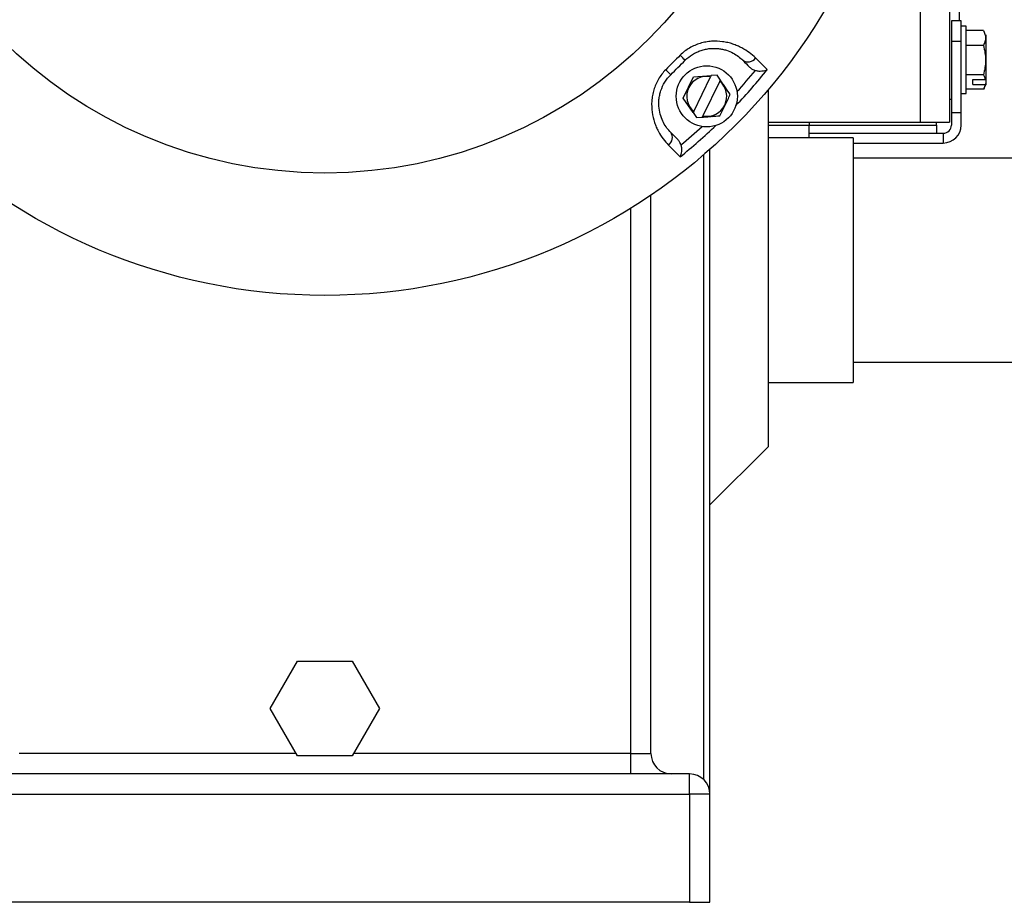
# Model space of a CAD drawing. Header units: inches. Extents: x 170 to 284, y 215 to 248.
# Tile 61 of 202: x 182.3 to 182.505, y 223.99 to 224.173. Entities that reach past the tile are written whole.
import ezdxf

# ---------------------------------------------------------------- set-up
doc = ezdxf.new("R2010")
doc.units = ezdxf.units.IN
doc.header["$LTSCALE"] = 0.25
doc.header["$MEASUREMENT"] = 0
doc.layers.add('RH BENCH MOUNT', color=7, linetype='Continuous')

msp = doc.modelspace()

# ---------------------------------------------------------------- linework, layer by layer
at = {"layer": 'RH BENCH MOUNT'}
for p, q in [((182.4871855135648, 224.3519799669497), (182.4871855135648, 224.1517782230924)), ((182.4932890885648, 224.3519799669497), (182.4932890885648, 224.1517782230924)), ((182.4953236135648, 224.1755313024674), (182.4953236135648, 224.1728525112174)), ((182.4957474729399, 224.1728525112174), (182.4937129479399, 224.1728525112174)), ((182.4937129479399, 224.1728525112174), (182.4937129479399, 224.1686139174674)), ((182.4957474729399, 224.1686139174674), (182.4957474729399, 224.1728525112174)), ((182.4967986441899, 224.1717335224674), (182.4957474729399, 224.1717335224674)), ((182.4967986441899, 224.1576952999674), (182.4967986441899, 224.1717335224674)), ((182.5003590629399, 224.1708318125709), (182.4967986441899, 224.1708318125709)), ((182.5008676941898, 224.1699167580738), (182.5008676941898, 224.1607618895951)), ((182.4937129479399, 224.1686139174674), (182.4957474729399, 224.1686139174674)), ((182.4937129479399, 224.1686139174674), (182.4937129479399, 224.1537788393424)), ((182.4957474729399, 224.1511509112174), (182.4957474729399, 224.1686139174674)), ((182.5003590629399, 224.1677066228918), (182.4967986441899, 224.1677066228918)), ((182.4379611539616, 224.1567733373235), (182.4400965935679, 224.16117721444)), ((182.4400965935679, 224.16117721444), (182.4437577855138, 224.1614416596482)), ((182.4401393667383, 224.1539794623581), (182.4436391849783, 224.1611970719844)), ((182.4449781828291, 224.161529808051), (182.4437577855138, 224.1614416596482)), ((182.4456647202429, 224.1605169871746), (182.4449781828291, 224.161529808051)), ((182.5003590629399, 224.1615892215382), (182.4967986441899, 224.1615892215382)), ((182.4455461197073, 224.1602723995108), (182.4420463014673, 224.1530547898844)), ((182.4981549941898, 224.1605906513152), (182.5007606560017, 224.1605906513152)), ((182.4981549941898, 224.1595955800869), (182.4981549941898, 224.1605906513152)), ((182.4981549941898, 224.1595955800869), (182.5007606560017, 224.1595955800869)), ((182.5003593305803, 224.1585970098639), (182.5008676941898, 224.159512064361)), ((182.5008676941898, 224.1606902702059), (182.5008676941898, 224.1597668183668)), ((182.5008676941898, 224.1597668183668), (182.5008676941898, 224.159512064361)), ((182.4400207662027, 224.1537348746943), (182.4379611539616, 224.1567733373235)), ((182.4555825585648, 224.1584577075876), (182.4555825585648, 224.1230914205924)), ((182.4957474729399, 224.1576952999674), (182.4967986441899, 224.1576952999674)), ((182.5003590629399, 224.1585970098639), (182.4967986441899, 224.1585970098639)), ((182.4937129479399, 224.1564576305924), (182.4932890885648, 224.1564576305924)), ((182.4400207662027, 224.1537348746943), (182.4407073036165, 224.1527220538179)), ((182.4407073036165, 224.1527220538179), (182.4419277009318, 224.1528102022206)), ((182.4444779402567, 224.153313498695), (182.444045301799, 224.1528943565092)), ((182.4937129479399, 224.1537788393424), (182.4957474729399, 224.1537788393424)), ((182.4937129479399, 224.1537788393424), (182.4937129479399, 224.1511509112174)), ((182.4555825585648, 224.1517782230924), (182.4871855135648, 224.1517782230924)), ((182.4555825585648, 224.1511509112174), (182.4641275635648, 224.1511509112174)), ((182.4641275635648, 224.1517782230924), (182.4641275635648, 224.1511509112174)), ((182.4641275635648, 224.1485229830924), (182.4641275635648, 224.1511509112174)), ((182.4641275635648, 224.1511509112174), (182.4905763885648, 224.1511509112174)), ((182.4871855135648, 224.1517782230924), (182.4932890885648, 224.1517782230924)), ((182.4905763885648, 224.1511509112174), (182.4905763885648, 224.1517782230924)), ((182.4905763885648, 224.1511509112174), (182.4905763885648, 224.1494554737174)), ((182.4732829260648, 224.1485229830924), (182.4555825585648, 224.1485229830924)), ((182.4641275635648, 224.1494554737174), (182.4920175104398, 224.1494554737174)), ((182.4732829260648, 224.1485229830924), (182.4732829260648, 224.0976598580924)), ((182.4920175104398, 224.1494554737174), (182.4920175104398, 224.1474209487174)), ((182.4732829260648, 224.1474209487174), (182.4920175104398, 224.1474209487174)), ((182.4421546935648, 224.1449354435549), (182.4421546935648, 224.1230914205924)), ((182.4435110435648, 224.1230914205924), (182.4435110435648, 224.1461188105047)), ((182.5648365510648, 224.1442843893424), (182.4732829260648, 224.1442843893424)), ((182.4312360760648, 224.1230914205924), (182.4312360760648, 224.1365830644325)), ((182.4269974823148, 224.1338352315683), (182.4269974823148, 224.0205174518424)), ((182.4312360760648, 224.0205174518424), (182.4312360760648, 224.1230914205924)), ((182.4421546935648, 224.1230914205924), (182.4421546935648, 224.0151480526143)), ((182.4435110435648, 224.0120402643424), (182.4435110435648, 224.1230914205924)), ((182.4555825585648, 224.1230914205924), (182.4555825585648, 224.0842998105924)), ((182.4732829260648, 224.1018984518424), (182.5648365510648, 224.1018984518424)), ((182.4555825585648, 224.0976598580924), (182.4732829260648, 224.0976598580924)), ((182.4435110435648, 224.0722282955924), (182.4555825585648, 224.0842998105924)), ((182.3520637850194, 224.0298593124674), (182.3577411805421, 224.0396928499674)), ((182.3577411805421, 224.0396928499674), (182.3690959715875, 224.0396928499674)), ((182.3690959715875, 224.0396928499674), (182.3747733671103, 224.0298593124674)), ((182.3577411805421, 224.0200257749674), (182.3520637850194, 224.0298593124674)), ((182.3747733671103, 224.0298593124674), (182.3690959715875, 224.0200257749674)), ((182.357457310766, 224.0205174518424), (182.2998396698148, 224.0205174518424)), ((182.3690959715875, 224.0200257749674), (182.3577411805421, 224.0200257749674)), ((182.4269974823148, 224.0205174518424), (182.3693798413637, 224.0205174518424)), ((182.4269974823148, 224.0205174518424), (182.4269974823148, 224.0162788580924)), ((182.4269974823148, 224.0205174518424), (182.4312360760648, 224.0205174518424)), ((182.4392724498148, 224.0162788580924), (182.2875647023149, 224.0162788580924)), ((182.4392724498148, 224.0120402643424), (182.4392724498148, 224.0162788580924)), ((182.2875647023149, 224.0120402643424), (182.4392724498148, 224.0120402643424)), ((182.4392724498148, 224.0120402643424), (182.4392724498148, 223.9895926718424)), ((182.4435110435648, 224.0120402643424), (182.4392724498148, 224.0120402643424)), ((182.4435110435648, 223.9895926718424), (182.4435110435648, 224.0120402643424)), ((182.4392724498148, 223.9895926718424), (182.2875647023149, 223.9895926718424)), ((182.4392724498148, 223.9895926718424), (182.4435110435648, 223.9895926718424))]:
    msp.add_line(p, q, dxfattribs=at)
for centre, radius in [((182.3634185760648, 224.2365500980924), 0.1207999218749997), ((182.3634185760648, 224.2365500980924), 0.09536835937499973), ((182.4428427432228, 224.1571259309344), 0.006357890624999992)]:
    msp.add_circle(centre, radius, dxfattribs=at)
for centre, radius, start, end in [((182.3990403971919, 224.1269648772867), 0.05443186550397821, 43.76975382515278, 45.31982234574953), ((182.451417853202, 224.1661620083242), 0.001884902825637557, 234.9581247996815, 325.690267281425), ((182.4730037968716, 224.2009282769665), 0.05443186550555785, 224.6801776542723, 226.2302461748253), ((182.4428427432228, 224.1571259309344), 0.004148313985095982, 78.93096098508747, 229.3315544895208), ((182.3634185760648, 224.2365500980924), 0.1179951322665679, 316.4292475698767, 321.2412254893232), ((182.3634185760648, 224.2365500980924), 0.1161849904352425, 317.5331926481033, 320.4081333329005), ((182.4428427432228, 224.1571259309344), 0.004148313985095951, 258.9309609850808, 49.33155448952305), ((182.3634185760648, 224.2365500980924), 0.1179951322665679, 308.7587745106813, 313.5707524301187), ((182.3634185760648, 224.2365500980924), 0.1161849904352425, 309.5918666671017, 312.4668073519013), ((182.4920175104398, 224.1511509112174), 0.00372996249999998, 270, 0), ((182.4920175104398, 224.1511509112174), 0.001695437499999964, 270, 0), ((182.433806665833, 224.1485508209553), 0.001884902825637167, 304.3097327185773, 35.0418752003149), ((182.4354746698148, 224.0205174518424), 0.004238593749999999, 180, 270), ((182.4392724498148, 224.0120402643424), 0.004238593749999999, 0, 90)]:
    msp.add_arc(centre, radius, start, end, dxfattribs=at)
for points, knots in [([(182.5003590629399, 224.1708318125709), (182.5006369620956, 224.1703207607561), (182.5008138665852, 224.1698025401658), (182.5008146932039, 224.1690064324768), (182.5007713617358, 224.1687414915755), (182.5006128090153, 224.168220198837), (182.5004981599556, 224.1679624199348), (182.5003590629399, 224.1677066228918)], [0, 0, 0, 0, 0.5, 0.5, 0.75, 0.75, 1, 1, 1, 1]), ([(182.4529747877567, 224.1650995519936), (182.4522029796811, 224.1658598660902), (182.4512693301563, 224.1665834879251), (182.449834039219, 224.1673452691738), (182.4495318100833, 224.1674908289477), (182.4489073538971, 224.1677591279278), (182.4485847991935, 224.1678822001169), (182.4479184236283, 224.1681029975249), (182.4475746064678, 224.1682007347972), (182.4468647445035, 224.1683668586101), (182.4464967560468, 224.1684354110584), (182.4453795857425, 224.1685867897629), (182.4446136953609, 224.1686175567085), (182.4434366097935, 224.1685364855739), (182.4430381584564, 224.1684875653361), (182.4422537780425, 224.1683459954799), (182.4418653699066, 224.1682533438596), (182.4410972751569, 224.1680223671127), (182.4407175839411, 224.1678840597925), (182.4399683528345, 224.1675581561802), (182.4396007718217, 224.167370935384), (182.4385480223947, 224.1667500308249), (182.4379012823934, 224.1662534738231), (182.437314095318, 224.1656682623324)], [0, 0, 0, 0, 0.2500000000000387, 0.2500000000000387, 0.3125000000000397, 0.3125000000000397, 0.3750000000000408, 0.3750000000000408, 0.4375000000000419, 0.4375000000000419, 0.500000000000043, 0.500000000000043, 0.6250000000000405, 0.6250000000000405, 0.6875000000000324, 0.6875000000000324, 0.7500000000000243, 0.7500000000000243, 0.8125000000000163, 0.8125000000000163, 0.8750000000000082, 0.8750000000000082, 1, 1, 1, 1]), ([(182.4383470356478, 224.1646187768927), (182.4388175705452, 224.16508931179), (182.4393324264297, 224.1654948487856), (182.4401674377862, 224.1660101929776), (182.4404584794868, 224.1661672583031), (182.4410509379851, 224.1664439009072), (182.441351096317, 224.1665632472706), (182.4419580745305, 224.1667660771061), (182.4422648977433, 224.1668495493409), (182.4428841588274, 224.1669815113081), (182.4431984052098, 224.1670299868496), (182.4441221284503, 224.1671214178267), (182.4447194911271, 224.1671130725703), (182.4455836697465, 224.1670151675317), (182.4458659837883, 224.1669680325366), (182.4464064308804, 224.1668509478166), (182.4466664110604, 224.1667808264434), (182.4474173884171, 224.1665413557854), (182.447883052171, 224.1663408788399), (182.4491376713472, 224.1656780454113), (182.4497972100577, 224.1651571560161), (182.4503355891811, 224.1646187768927)], [0, 0, 0, 0, 0.1249999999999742, 0.1249999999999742, 0.1874999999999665, 0.1874999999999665, 0.2499999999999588, 0.2499999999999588, 0.3124999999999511, 0.3124999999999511, 0.3749999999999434, 0.3749999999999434, 0.4999999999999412, 0.4999999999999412, 0.5624999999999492, 0.5624999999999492, 0.624999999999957, 0.624999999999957, 0.7499999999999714, 0.7499999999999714, 1, 1, 1, 1]), ([(182.5003590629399, 224.1677066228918), (182.5006369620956, 224.1667062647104), (182.5008138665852, 224.1656918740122), (182.5008146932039, 224.1641335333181), (182.5007713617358, 224.1636149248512), (182.5006128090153, 224.1625945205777), (182.5004981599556, 224.1620899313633), (182.5003590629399, 224.1615892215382)], [0, 0, 0, 0, 0.5, 0.5, 0.75, 0.75, 1, 1, 1, 1]), ([(182.455429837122, 224.1626800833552), (182.4550949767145, 224.1630102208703), (182.4547224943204, 224.1633773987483), (182.4539028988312, 224.1641851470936), (182.453455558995, 224.1646259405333), (182.4529747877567, 224.1650995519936)], [0, 0, 0, 0, 0.5, 0.5, 1, 1, 1, 1]), ([(182.45174267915, 224.1632116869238), (182.4519110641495, 224.1630433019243), (182.4520959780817, 224.162899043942), (182.4524995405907, 224.162659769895), (182.4527205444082, 224.1625645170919), (182.4529511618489, 224.1625037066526)], [0, 0, 0, 0, 0.5, 0.5, 1, 1, 1, 1]), ([(182.4343004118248, 224.1626545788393), (182.4337148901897, 224.1620670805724), (182.4332146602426, 224.1614164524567), (182.4323787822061, 224.1599940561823), (182.4320584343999, 224.1592471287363), (182.4317123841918, 224.1580920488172), (182.4316190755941, 224.1576989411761), (182.431477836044, 224.1569081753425), (182.4314306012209, 224.156515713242), (182.4313515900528, 224.1553481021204), (182.4313820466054, 224.1545826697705), (182.4315864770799, 224.1530844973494), (182.4317569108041, 224.1523775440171), (182.4320881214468, 224.1513793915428), (182.4322113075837, 224.151056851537), (182.4324802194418, 224.1504317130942), (182.4326255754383, 224.1501303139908), (182.4333861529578, 224.1486984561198), (182.4341089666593, 224.1477655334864), (182.4348691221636, 224.1469938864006)], [0, 0, 0, 0, 0.1249999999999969, 0.1249999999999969, 0.2499999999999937, 0.2499999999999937, 0.3124999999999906, 0.3124999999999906, 0.3749999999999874, 0.3749999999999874, 0.4999999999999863, 0.4999999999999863, 0.6249999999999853, 0.6249999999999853, 0.6874999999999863, 0.6874999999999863, 0.7499999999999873, 0.7499999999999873, 1, 1, 1, 1]), ([(182.4353498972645, 224.1496330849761), (182.4348116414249, 224.1501713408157), (182.4342912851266, 224.1508304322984), (182.4336294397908, 224.1520821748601), (182.4334284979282, 224.152548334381), (182.4331090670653, 224.1535485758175), (182.4329880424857, 224.1540856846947), (182.4328557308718, 224.1552426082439), (182.4328475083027, 224.1558420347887), (182.4329371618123, 224.1567583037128), (182.4329840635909, 224.157067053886), (182.4331156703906, 224.1576903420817), (182.4331999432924, 224.158001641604), (182.4335041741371, 224.1589150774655), (182.4337772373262, 224.1595057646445), (182.4344706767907, 224.1606329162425), (182.4348789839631, 224.161150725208), (182.4353498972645, 224.1616216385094)], [0, 0, 0, 0, 0.2499999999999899, 0.2499999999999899, 0.374999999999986, 0.374999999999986, 0.499999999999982, 0.499999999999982, 0.624999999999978, 0.624999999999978, 0.6874999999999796, 0.6874999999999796, 0.749999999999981, 0.749999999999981, 0.8749999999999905, 0.8749999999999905, 1, 1, 1, 1]), ([(182.4529511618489, 224.1625037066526), (182.4531811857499, 224.1624430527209), (182.4534099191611, 224.1624073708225), (182.4538654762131, 224.1623731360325), (182.4540877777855, 224.1623755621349), (182.4547205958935, 224.1624302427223), (182.455108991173, 224.1625313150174), (182.455429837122, 224.1626800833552)], [0, 0, 0, 0, 0.2499999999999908, 0.2499999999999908, 0.4999999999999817, 0.4999999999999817, 1, 1, 1, 1]), ([(182.4477243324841, 224.1574785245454), (182.4473920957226, 224.1579686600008), (182.4470550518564, 224.1584658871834), (182.4465373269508, 224.1592296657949), (182.4463621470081, 224.1594881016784), (182.4460097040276, 224.1600080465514), (182.4458361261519, 224.1602641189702), (182.4456647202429, 224.1605169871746)], [0, 0, 0, 0, 0.4999999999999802, 0.4999999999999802, 0.7499999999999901, 0.7499999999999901, 1, 1, 1, 1]), ([(182.4455888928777, 224.1530746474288), (182.4457609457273, 224.153429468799), (182.4459384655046, 224.153795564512), (182.4462948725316, 224.1545305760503), (182.4464744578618, 224.1549009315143), (182.4468369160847, 224.1556484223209), (182.4470213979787, 224.1560288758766), (182.4473784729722, 224.1567652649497), (182.447552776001, 224.1571247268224), (182.4477243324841, 224.1574785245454)], [0, 0, 0, 0, 0.25, 0.25, 0.5, 0.5, 0.75, 0.75, 1, 1, 1, 1]), ([(182.4419277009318, 224.1528102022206), (182.4422296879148, 224.1528320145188), (182.4425348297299, 224.1528540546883), (182.4431526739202, 224.1528986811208), (182.4434679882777, 224.1529214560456), (182.4443964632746, 224.1529885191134), (182.4449977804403, 224.1530319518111), (182.4455888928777, 224.1530746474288)], [0, 0, 0, 0, 0.25, 0.25, 0.5, 0.5, 1, 1, 1, 1]), ([(182.4348691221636, 224.1469938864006), (182.4353427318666, 224.1465131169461), (182.4357814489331, 224.1460678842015), (182.4365894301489, 224.1452480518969), (182.436958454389, 224.144873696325), (182.437288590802, 224.1445388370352)], [0, 0, 0, 0, 0.5, 0.5, 1, 1, 1, 1]), ([(182.4374649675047, 224.1470175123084), (182.4374040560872, 224.1472485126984), (182.4373114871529, 224.1474637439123), (182.4370731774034, 224.1478677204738), (182.4369255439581, 224.1480574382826), (182.4367569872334, 224.1482259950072)], [0, 0, 0, 0, 0.5, 0.5, 1, 1, 1, 1]), ([(182.4374649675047, 224.1470175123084), (182.4375256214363, 224.1467874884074), (182.4375613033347, 224.1465587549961), (182.4375955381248, 224.1461031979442), (182.4375931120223, 224.1458808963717), (182.4375384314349, 224.1452480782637), (182.43743735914, 224.1448596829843), (182.437288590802, 224.1445388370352)], [0, 0, 0, 0, 0.2499999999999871, 0.2499999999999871, 0.4999999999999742, 0.4999999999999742, 1, 1, 1, 1])]:
    msp.add_open_spline(points, degree=3, knots=knots, dxfattribs=at)
for points in [[(182.437314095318, 224.1656682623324), (182.4363078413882, 224.1646653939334), (182.4353032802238, 224.163660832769), (182.4343004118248, 224.1626545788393)], [(182.4353498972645, 224.1616216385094), (182.4363489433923, 224.1626206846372), (182.43734798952, 224.163619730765), (182.4383470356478, 224.1646187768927)], [(182.4503355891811, 224.1646187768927), (182.4508483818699, 224.1641059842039), (182.4513174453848, 224.163636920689), (182.45174267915, 224.1632116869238)], [(182.4437577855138, 224.1614416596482), (182.4437182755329, 224.1613601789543), (182.4436787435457, 224.1612786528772), (182.4436391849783, 224.1611970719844)], [(182.5003590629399, 224.1615892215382), (182.5005446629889, 224.1612624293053), (182.5006886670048, 224.1609267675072), (182.5007606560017, 224.1605906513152)], [(182.5008676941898, 224.1607618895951), (182.5008320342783, 224.16070480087), (182.5007963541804, 224.1606477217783), (182.5007606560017, 224.1605906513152)], [(182.4455461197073, 224.1602723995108), (182.445585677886, 224.1603539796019), (182.4456252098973, 224.1604355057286), (182.4456647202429, 224.1605169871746)], [(182.5007606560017, 224.1595955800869), (182.5006876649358, 224.1592547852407), (182.5005443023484, 224.1589231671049), (182.5003590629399, 224.1585970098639)], [(182.5007606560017, 224.1595955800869), (182.5007963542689, 224.1596526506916), (182.50083203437, 224.1597097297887), (182.5008676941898, 224.1597668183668)], [(182.4401393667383, 224.1539794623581), (182.4400998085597, 224.153897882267), (182.4400602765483, 224.1538163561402), (182.4400207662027, 224.1537348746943)], [(182.4419277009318, 224.1528102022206), (182.4419672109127, 224.1528916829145), (182.4420067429, 224.1529732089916), (182.4420463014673, 224.1530547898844)], [(182.4367569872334, 224.1482259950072), (182.4363317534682, 224.1486512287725), (182.4358626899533, 224.1491202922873), (182.4353498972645, 224.1496330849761)]]:
    msp.add_open_spline(points, degree=3, dxfattribs=at)

doc.saveas('drawing.dxf')
